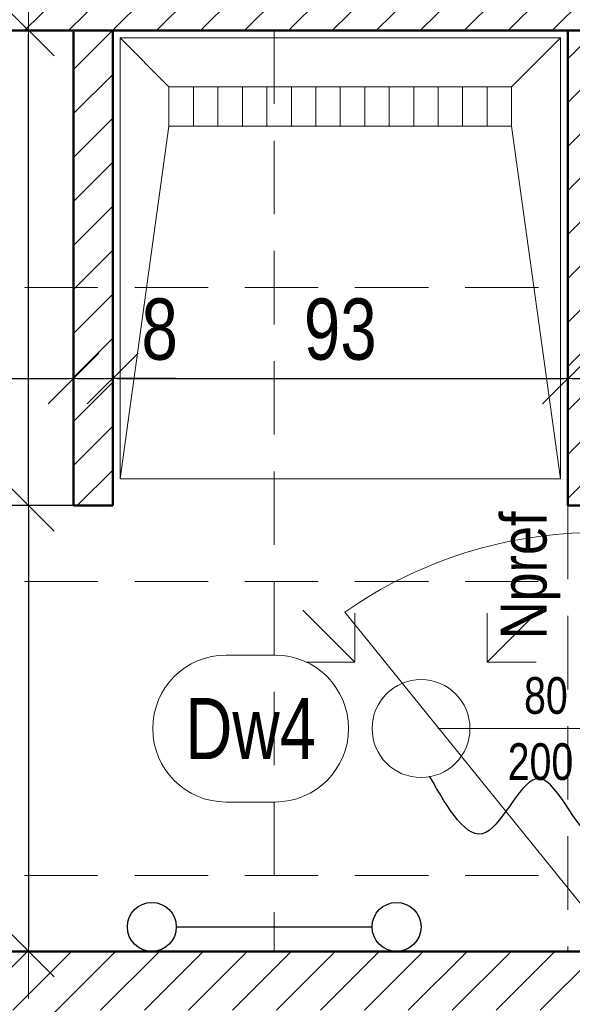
# Model space of a CAD drawing. Header units: millimetres. Extents: x 27490 to 108194, y -40520 to 41185.
# Tile 7 of 65: x 28433 to 28546, y -31694 to -31493. Entities that reach past the tile are written whole.
import ezdxf
from ezdxf.enums import TextEntityAlignment as Align

# ---------------------------------------------------------------- set-up
doc = ezdxf.new("R2010")
doc.units = ezdxf.units.MM
doc.linetypes.add('DASHEDX2', pattern=[1.5, 1, -0.5])
doc.layers.get('0').update_dxf_attribs({"lineweight": 18})
doc.layers.get('Defpoints').update_dxf_attribs({"lineweight": 18})
for name, color, linetype, lineweight in [('BA_sym', 7, 'Continuous', 18), ('BA_txc', 1, 'Continuous', 18), ('BA_txs', 2, 'Continuous', 18), ('Cienka', 7, 'Continuous', 18), ('mm_grzejniki', 30, 'Continuous', 30), ('mm_Wentylacja', 5, 'Continuous', 50), ('PG_PRZERYWANE_ŚREDNIE', 1, 'DASHEDX2', 18), ('PG_WIDOKOWE_CIENKIE', 1, 'Continuous', 18), ('PG_WYMIARY', 1, 'Continuous', 18), ('PG_WYPOSAŻENIE', 1, 'Continuous', 18), ('Przekrojowa', 60, 'Continuous', 18), ('WYPOSAŻENIE GARAŻU', 253, 'Continuous', 5)]:
    doc.layers.add(name, color=color, linetype=linetype, lineweight=lineweight)
doc.styles.add('BIKTS', font='bikromsw.shx', dxfattribs={"width": 0.85})
doc.styles.add('BIKWYM', font='BIKROMSW.SHX', dxfattribs={"width": 0.8})
doc.dimstyles.new('BA_KR_50', dxfattribs={"dimscale": 0.5, "dimtxt": 25, "dimasz": 1.666667, "dimexe": 24, "dimexo": 0, "dimgap": 0, "dimtad": 0, "dimdec": 1, "dimrnd": 0.5, "dimzin": 9, "dimdsep": 46, "dimtxsty": 'BIKWYM', "dimblk": 'WYM-KR', "dimcen": 0, "dimdle": 20, "dimclrd": 256, "dimclre": 256, "dimclrt": 7, "dimadec": 0, "dimazin": 0, "dimtfac": 0.033333, "dimtdec": 1, "dimtmove": 0, "dimatfit": 3, "dimldrblk": 'WYM-KR', "dimfxl": 40, "dimfxlon": 1, "dimtvp": 0.8, "dimtolj": 1, "dimarcsym": 0})
pattern_1 = [(45, (-22681.607, 2584.853), (-4.49012806, 4.49012806), [])]

# ---------------------------------------------------------------- blocks, each defined once
blk = doc.blocks.new('jamb')
blk.add_lwpolyline([(-0.5, -0.5), (-0.5, 0.5), (0.5, 0.5), (0.5, -0.5)], close=True)
blk = doc.blocks.new('A$C6b6b2cc1')
at = {"color": 5, "lineweight": 20}
for p, q in [((17.9, 91), (29.9, 91)), ((17.9, 0), (29.9, 0))]:
    blk.add_line(p, q, dxfattribs=at)
for p, q in [((20.9, 85.5), (20.9, 91)), ((20.9, 91), (26.9, 91)), ((26.9, 91), (26.9, 85.5)), ((26.9, 85.5), (20.9, 85.5))]:
    blk.add_line(p, q)
at = {"color": 0, "extrusion": (0, 0, -1)}
blk.add_line((23.9, 5.5), (75.47, 69.26), dxfattribs=at)
at = {"extrusion": (0, 0, -1)}
blk.add_line((56.49, 45.5), (0, 45.5), dxfattribs=at)
at = {"color": 0, "extrusion": (0, 0, -1)}
blk.add_arc((-23.9, -4.5), 90, 90, 124.9595, dxfattribs=at)
at = {"layer": 'WYPOSAŻENIE GARAŻU', "color": 240, "true_color": 0xed1f24, "xscale": 5.5, "yscale": 5.999999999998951, "zscale": 5.5, "rotation": 90}
blk.add_blockref('jamb', (23.9, 2.75), dxfattribs=at)
blk = doc.blocks.new('symdrz')
blk.add_lwpolyline([(-10, -30, -1), (-10, 30), (10, 30, -1), (10, -30)], format="xyb", close=True)
at = {"style": 'BIKTS', "width": 0.8}
blk.add_attdef('SZERDRZ', text='', height=25, dxfattribs=at).set_placement((77.15, 8.8), align=Align.CENTER)
blk.add_attdef('SYMDRZ', text='', height=25, dxfattribs=at).set_placement((0, 0), align=Align.MIDDLE)
blk.add_attdef('WYSDRZ', text='', height=25, dxfattribs=at).set_placement((77.15, -9.49), align=Align.TOP_CENTER)
blk = doc.blocks.new('Brodzik')
at = {"layer": 'PG_WYPOSAŻENIE', "color": 18, "true_color": 0x000000}
for p, q in [((333.92, -1785.25), (343.92, -1857.25)), ((413.92, -1857.25), (423.92, -1785.25)), ((413.92, -1857.25), (343.92, -1857.25)), ((343.92, -1857.25), (343.92, -1865.25)), ((348.92, -1857.25), (348.92, -1865.25)), ((353.92, -1857.25), (353.92, -1865.25)), ((358.92, -1857.25), (358.92, -1865.25)), ((363.92, -1857.25), (363.92, -1865.25)), ((368.92, -1857.25), (368.92, -1865.25)), ((373.92, -1857.25), (373.92, -1865.25)), ((378.92, -1857.25), (378.92, -1865.25)), ((383.92, -1857.25), (383.92, -1865.25)), ((388.92, -1857.25), (388.92, -1865.25)), ((393.92, -1857.25), (393.92, -1865.25)), ((398.92, -1857.25), (398.92, -1865.25)), ((403.92, -1857.25), (403.92, -1865.25)), ((408.92, -1857.25), (408.92, -1865.25)), ((413.92, -1865.25), (413.92, -1857.25)), ((343.92, -1865.25), (333.92, -1875.25)), ((343.92, -1865.25), (413.92, -1865.25)), ((413.92, -1865.25), (423.92, -1875.25))]:
    blk.add_line(p, q, dxfattribs=at)
blk.add_lwpolyline([(333.92, -1785.25), (423.92, -1785.25), (423.92, -1875.25), (333.92, -1875.25)], close=True, dxfattribs=at)
blk = doc.blocks.new('WYM-KR')
at = {"color": 7, "linetype": 'ByBlock'}
blk.add_line((6.24, 6.24), (-6.24, -6.24), dxfattribs=at)
at = {"linetype": 'ByBlock'}
blk.add_line((11.52, 0), (-11.52, 0), dxfattribs=at)
blk = doc.blocks.new('*D715')
at = {"layer": 'Defpoints', "color": 0, "transparency": 16777216}
for p in [(28344.24, -31546.38), (28444.24, -31546.38), (28444.24, -31566.02)]:
    blk.add_point(p, dxfattribs=at)
at = {"layer": 'PG_WYMIARY', "lineweight": -2, "transparency": 16777216}
for p, q in [((28344.24, -31546.38), (28344.24, -31578.02)), ((28444.24, -31546.38), (28444.24, -31578.02)), ((28345.07, -31566.02), (28443.41, -31566.02))]:
    blk.add_line(p, q, dxfattribs=at)
at = {"layer": 'PG_WYMIARY', "lineweight": -2, "transparency": 16777216, "xscale": 0.8333333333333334, "yscale": 0.8333333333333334, "zscale": 0.8333333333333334, "rotation": 180}
blk.add_blockref('WYM-KR', (28344.24, -31566.02), dxfattribs=at)
at = {"layer": 'PG_WYMIARY', "lineweight": -2, "transparency": 16777216, "xscale": 0.8333333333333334, "yscale": 0.8333333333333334, "zscale": 0.8333333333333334}
blk.add_blockref('WYM-KR', (28444.24, -31566.02), dxfattribs=at)
at = {"layer": 'PG_WYMIARY', "color": 7, "transparency": 16777216, "insert": (28394.24, -31556.02), "char_height": 12.5, "attachment_point": 5, "style": 'BIKWYM'}
blk.add_mtext('\\A1;100', dxfattribs=at)
blk = doc.blocks.new('*D716')
at = {"layer": 'Defpoints', "color": 0, "transparency": 16777216}
for p in [(28444.24, -31510.8), (28452.24, -31510.8), (28452.24, -31566.02)]:
    blk.add_point(p, dxfattribs=at)
at = {"layer": 'PG_WYMIARY', "lineweight": -2, "transparency": 16777216}
for p, q in [((28444.24, -31546.02), (28444.24, -31578.02)), ((28452.24, -31546.02), (28452.24, -31578.02)), ((28445.07, -31566.02), (28451.41, -31566.02)), ((28465.17, -31566.02), (28452.24, -31566.02))]:
    blk.add_line(p, q, dxfattribs=at)
at = {"layer": 'PG_WYMIARY', "lineweight": -2, "transparency": 16777216, "xscale": 0.8333333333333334, "yscale": 0.8333333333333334, "zscale": 0.8333333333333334, "rotation": 180}
blk.add_blockref('WYM-KR', (28444.24, -31566.02), dxfattribs=at)
at = {"layer": 'PG_WYMIARY', "lineweight": -2, "transparency": 16777216, "xscale": 0.8333333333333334, "yscale": 0.8333333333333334, "zscale": 0.8333333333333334}
blk.add_blockref('WYM-KR', (28452.24, -31566.02), dxfattribs=at)
at = {"layer": 'PG_WYMIARY', "color": 7, "transparency": 16777216, "insert": (28461.84, -31556.02), "char_height": 12.5, "attachment_point": 5, "style": 'BIKWYM'}
blk.add_mtext('\\A1;8', dxfattribs=at)
blk = doc.blocks.new('*D717')
at = {"layer": 'Defpoints', "color": 0, "transparency": 16777216}
for p in [(28452.24, -31510.8), (28545.24, -31510.8), (28545.24, -31566.02)]:
    blk.add_point(p, dxfattribs=at)
at = {"layer": 'PG_WYMIARY', "lineweight": -2, "transparency": 16777216}
for p, q in [((28452.24, -31546.02), (28452.24, -31578.02)), ((28545.24, -31546.02), (28545.24, -31578.02)), ((28453.07, -31566.02), (28544.41, -31566.02))]:
    blk.add_line(p, q, dxfattribs=at)
at = {"layer": 'PG_WYMIARY', "lineweight": -2, "transparency": 16777216, "xscale": 0.8333333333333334, "yscale": 0.8333333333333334, "zscale": 0.8333333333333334, "rotation": 180}
blk.add_blockref('WYM-KR', (28452.24, -31566.02), dxfattribs=at)
at = {"layer": 'PG_WYMIARY', "lineweight": -2, "transparency": 16777216, "xscale": 0.8333333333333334, "yscale": 0.8333333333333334, "zscale": 0.8333333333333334}
blk.add_blockref('WYM-KR', (28545.24, -31566.02), dxfattribs=at)
at = {"layer": 'PG_WYMIARY', "color": 7, "transparency": 16777216, "insert": (28498.74, -31556.02), "char_height": 12.5, "attachment_point": 5, "style": 'BIKWYM'}
blk.add_mtext('\\A1;93', dxfattribs=at)
blk = doc.blocks.new('*D718')
at = {"layer": 'Defpoints', "color": 0, "transparency": 16777216}
for p in [(28545.24, -31510.8), (28557.24, -31510.8), (28557.24, -31566.02)]:
    blk.add_point(p, dxfattribs=at)
at = {"layer": 'PG_WYMIARY', "lineweight": -2, "transparency": 16777216}
for p, q in [((28545.24, -31546.02), (28545.24, -31578.02)), ((28557.24, -31546.02), (28557.24, -31578.02)), ((28546.07, -31566.02), (28556.41, -31566.02)), ((28573.98, -31566.02), (28557.24, -31566.02))]:
    blk.add_line(p, q, dxfattribs=at)
at = {"layer": 'PG_WYMIARY', "lineweight": -2, "transparency": 16777216, "xscale": 0.8333333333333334, "yscale": 0.8333333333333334, "zscale": 0.8333333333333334, "rotation": 180}
blk.add_blockref('WYM-KR', (28545.24, -31566.02), dxfattribs=at)
at = {"layer": 'PG_WYMIARY', "lineweight": -2, "transparency": 16777216, "xscale": 0.8333333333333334, "yscale": 0.8333333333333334, "zscale": 0.8333333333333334}
blk.add_blockref('WYM-KR', (28557.24, -31566.02), dxfattribs=at)
at = {"layer": 'PG_WYMIARY', "color": 7, "transparency": 16777216, "insert": (28566.84, -31556.02), "char_height": 12.5, "attachment_point": 5, "style": 'BIKWYM'}
blk.add_mtext('\\A1;12', dxfattribs=at)
blk = doc.blocks.new('*D794')
at = {"layer": 'Defpoints', "color": 0, "transparency": 16777216}
for p in [(28435.06, -31494.98), (28444.24, -31494.98), (28444.24, -31591.98)]:
    blk.add_point(p, dxfattribs=at)
at = {"layer": 'PG_WYMIARY', "lineweight": -2, "transparency": 16777216}
for p, q in [((28444.24, -31494.98), (28423.06, -31494.98)), ((28435.06, -31591.14), (28435.06, -31495.81)), ((28444.24, -31591.98), (28423.06, -31591.98))]:
    blk.add_line(p, q, dxfattribs=at)
at = {"layer": 'PG_WYMIARY', "lineweight": -2, "transparency": 16777216, "xscale": 0.8333333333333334, "yscale": 0.8333333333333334, "zscale": 0.8333333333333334}
for p, rotation in [((28435.06, -31494.98), 90), ((28435.06, -31591.98), 270)]:
    blk.add_blockref('WYM-KR', p, dxfattribs=dict(at, rotation=rotation))
at = {"layer": 'PG_WYMIARY', "color": 7, "transparency": 16777216, "insert": (28425.06, -31543.48), "char_height": 12.5, "attachment_point": 5, "rotation": 90, "style": 'BIKWYM'}
blk.add_mtext('\\A1;97', dxfattribs=at)
blk = doc.blocks.new('*D795')
at = {"layer": 'Defpoints', "color": 0, "transparency": 16777216}
for p in [(28452.24, -31591.98), (28435.06, -31682.98), (28452.24, -31682.98)]:
    blk.add_point(p, dxfattribs=at)
at = {"layer": 'PG_WYMIARY', "lineweight": -2, "transparency": 16777216}
for p, q in [((28452.24, -31591.98), (28423.06, -31591.98)), ((28435.06, -31592.81), (28435.06, -31682.14)), ((28452.24, -31682.98), (28423.06, -31682.98))]:
    blk.add_line(p, q, dxfattribs=at)
at = {"layer": 'PG_WYMIARY', "lineweight": -2, "transparency": 16777216, "xscale": 0.8333333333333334, "yscale": 0.8333333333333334, "zscale": 0.8333333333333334}
for p, rotation in [((28435.06, -31591.98), 90), ((28435.06, -31682.98), 270)]:
    blk.add_blockref('WYM-KR', p, dxfattribs=dict(at, rotation=rotation))
at = {"layer": 'PG_WYMIARY', "color": 7, "transparency": 16777216, "insert": (28425.06, -31637.48), "char_height": 12.5, "attachment_point": 5, "rotation": 90, "style": 'BIKWYM'}
blk.add_mtext('\\A1;91', dxfattribs=at)
blk = doc.blocks.new('*D779')
at = {"layer": 'Defpoints', "color": 0, "ltscale": 15, "transparency": 16777216}
for p in [(28452.79, -31694.98), (28452.79, -32098.48), (28582.06, -32098.48)]:
    blk.add_point(p, dxfattribs=at)
at = {"layer": 'PG_PRZERYWANE_ŚREDNIE', "lineweight": -2, "ltscale": 15, "transparency": 16777216}
for p, q in [((28562.06, -31694.98), (28594.06, -31694.98)), ((28582.06, -31695.81), (28582.06, -32097.64)), ((28562.06, -32098.48), (28594.06, -32098.48))]:
    blk.add_line(p, q, dxfattribs=at)
at = {"layer": 'PG_PRZERYWANE_ŚREDNIE', "lineweight": -2, "ltscale": 15, "transparency": 16777216, "xscale": 0.8333333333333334, "yscale": 0.8333333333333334, "zscale": 0.8333333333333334}
for p, rotation in [((28582.06, -31694.98), 90), ((28582.06, -32098.48), 270)]:
    blk.add_blockref('WYM-KR', p, dxfattribs=dict(at, rotation=rotation))
at = {"layer": 'PG_PRZERYWANE_ŚREDNIE', "color": 7, "lineweight": 15, "ltscale": 15, "transparency": 16777216, "insert": (28572.06, -31896.73), "char_height": 12.5, "attachment_point": 5, "rotation": 90, "style": 'BIKWYM'}
blk.add_mtext('\\A1;404', dxfattribs=at)
blk = doc.blocks.new('podciecie')
at = {"layer": 'mm_Wentylacja', "color": 142, "lineweight": 30}
for p, q in [((23288, -37575.5), (23288, -37590.5)), ((23288, -37590.5), (23280.93, -37583.43)), ((23288, -37590.5), (23295.07, -37583.43))]:
    blk.add_line(p, q, dxfattribs=at)
blk.add_spline([(23288, -37575.5), (23283.25, -37570.75), (23295.25, -37558.75), (23284.25, -37547.75), (23295.75, -37536.25)], degree=3, dxfattribs=at)
blk = doc.blocks.new('A$C92ba3dc0')
at = {"layer": 'mm_Wentylacja', "color": 2, "lineweight": 30, "rotation": 89.99999999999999}
blk.add_blockref('podciecie', (-39459.02, -22862.47), dxfattribs=at)
blk = doc.blocks.new('A$C2afebbaf')
at = {"layer": 'mm_Wentylacja', "color": 142, "lineweight": 20}
for p, q in [((-1948.64, 467.14), (-1938.04, 456.54)), ((-1938.04, 456.54), (-1938.04, 466.54)), ((-1900.36, 467.14), (-1910.96, 456.54)), ((-1910.96, 456.54), (-1910.96, 466.54)), ((-1938.04, 456.54), (-1948.04, 456.54)), ((-1910.96, 456.54), (-1900.96, 456.54))]:
    blk.add_line(p, q, dxfattribs=at)
at = {"layer": 'mm_Wentylacja', "color": 1, "lineweight": 20}
blk.add_circle((-1924.5, 443), 10, dxfattribs=at)
blk = doc.blocks.new('A$C52335042')
at = {"layer": 'mm_grzejniki'}
blk.add_line((-1974.5, 402.5), (-1934.5, 402.5), dxfattribs=at)
for centre in [(-1979.5, 402.5), (-1929.5, 402.5)]:
    blk.add_circle(centre, 5, dxfattribs=at)

msp = doc.modelspace()

# ---------------------------------------------------------------- hatches: boundary and pattern name
at = {"layer": 'PG_WIDOKOWE_CIENKIE', "lineweight": 18}
h = msp.add_hatch(dxfattribs=at)
h.set_pattern_fill('LINE', scale=2, angle=45)
h.set_pattern_definition(pattern_1)
h.paths.add_polyline_path([(28076.74, -31482.98), (28606.24, -31482.98), (28606.24, -31494.98), (28076.74, -31494.98)])
h = msp.add_hatch(dxfattribs=at)
h.set_pattern_fill('LINE', scale=2, angle=45)
h.set_pattern_definition(pattern_1)
h.paths.add_polyline_path([(28452.24, -31494.98), (28444.24, -31494.98), (28444.24, -31591.98), (28452.24, -31591.98)])
h = msp.add_hatch(dxfattribs=at)
h.set_pattern_fill('LINE', scale=2, angle=45)
h.set_pattern_definition(pattern_1)
h.paths.add_polyline_path([(28557.24, -31494.98), (28545.24, -31494.98), (28545.24, -31591.98), (28557.24, -31591.98)])
h = msp.add_hatch(dxfattribs=at)
h.set_pattern_fill('LINE', scale=2, angle=45)
h.set_pattern_definition(pattern_1)
h.paths.add_polyline_path([(28657.24, -31682.98), (28344.24, -31682.98), (28332.24, -31682.98), (28332.24, -31694.98), (28432.74, -31694.98), (28432.74, -31702.98), (28444.74, -31702.98), (28444.74, -31694.98), (28657.24, -31694.98)])

# ---------------------------------------------------------------- linework, layer by layer
msp.add_lwpolyline([(28076.74, -31482.98), (28606.24, -31482.98), (28606.24, -31494.98), (28076.74, -31494.98)], close=True)
at = {"layer": 'Cienka'}
for p, q in [((28344.24, -31494.98), (28444.24, -31494.98)), ((28452.24, -31494.98), (28545.24, -31494.98))]:
    msp.add_line(p, q, dxfattribs=at)
at = {"layer": 'PG_PRZERYWANE_ŚREDNIE', "color": 251, "lineweight": 15, "ltscale": 15, "true_color": 0x636466}
for p, q in [((28485.24, -31494.98), (28485.24, -31682.98)), ((28344.24, -31547.48), (28545.24, -31547.48)), ((28545.24, -31591.98), (28545.24, -31682.98)), ((28344.24, -31607.48), (28545.24, -31607.48)), ((28344.24, -31667.48), (28545.24, -31667.48))]:
    msp.add_line(p, q, dxfattribs=at)
at = {"layer": 'PG_WIDOKOWE_CIENKIE', "color": 18, "lineweight": 50, "true_color": 0x000000}
for p, q in [((28076.74, -31494.98), (28606.24, -31494.98)), ((28444.24, -31591.98), (28444.24, -31494.98)), ((28452.24, -31591.98), (28452.24, -31494.98)), ((28545.24, -31591.98), (28545.24, -31494.98)), ((28444.24, -31591.98), (28452.24, -31591.98)), ((28545.24, -31591.98), (28557.24, -31591.98)), ((28344.24, -31682.98), (28657.24, -31682.98))]:
    msp.add_line(p, q, dxfattribs=at)

# ---------------------------------------------------------------- block references
at = {"color": 5, "lineweight": 20, "xscale": -1}
msp.add_blockref('A$C6b6b2cc1', (28575.14, -31682.98), dxfattribs=at)
at = {"layer": 'BA_sym', "color": 18, "true_color": 0x000000}
ref = msp.add_blockref('symdrz', (28480.42, -31637.48), dxfattribs=dict(at, xscale=-0.5000000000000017, yscale=0.5000000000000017, zscale=0.5000000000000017, rotation=359.9999952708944))
ref.add_attrib('Symdrz', 'Dw4', dxfattribs={"height": 12.5, "rotation": 360, "style": 'BIKTS', "width": 0.8}).set_placement((28480.42, -31637.48), align=Align.MIDDLE_CENTER)
ref.add_attrib('Szerdrz', '80', dxfattribs={"layer": 'BA_txc', "height": 7.5, "rotation": 360, "style": 'BIKTS', "width": 0.8}).set_placement((28540.75, -31630.73), align=Align.MIDDLE_CENTER)
ref.add_attrib('Wysdrz', '200', dxfattribs={"layer": 'BA_txc', "height": 7.5, "rotation": 360, "style": 'BIKTS', "width": 0.8}).set_placement((28539.64, -31644.23), align=Align.MIDDLE_CENTER)
at = {"layer": 'Przekrojowa'}
for name in ['A$C52335042', 'A$C92ba3dc0', 'A$C2afebbaf']:
    msp.add_blockref(name, (30439.74, -32080.48), dxfattribs=at)
at = {"layer": 'WYPOSAŻENIE GARAŻU', "color": 240, "true_color": 0xed1f24, "xscale": -1, "rotation": 180}
msp.add_blockref('Brodzik', (28119.82, -33371.73), dxfattribs=at)

# ---------------------------------------------------------------- texts
at = {"layer": 'BA_txs', "color": 7, "insert": (28531.51, -31619.23), "char_height": 9.375, "width": 793.7526, "attachment_point": 1, "rotation": 90, "style": 'BIKTS'}
msp.add_mtext('Npref', dxfattribs=at)

# ---------------------------------------------------------------- dimensions: what is measured, and where the dimension line sits
at = {"layer": 'PG_PRZERYWANE_ŚREDNIE', "color": 251, "lineweight": 15, "ltscale": 15, "true_color": 0x636466}
dim = msp.add_linear_dim(base=(28582.06092469, -32098.47558061), p1=(28452.78834747, -31694.97558061), p2=(28452.78834747, -32098.47558061), angle=90, dimstyle='BA_KR_50', override={"dimdec": 0, "dimtmove": 1}, dxfattribs=at)
dim.commit()
dim.dimension.update_dxf_attribs({"geometry": '*D779', "text_midpoint": (28572.06092469, -31896.72558061)})
at = {"layer": 'PG_WYMIARY'}
for base, p1, p2, picture, middle in [((28435.06, -31494.98), (28444.24, -31591.98), (28444.24, -31494.98), '*D794', (28425.06, -31543.48)), ((28435.06, -31682.98), (28452.24, -31591.98), (28452.24, -31682.98), '*D795', (28425.06, -31637.48))]:
    dim = msp.add_linear_dim(base=base, p1=p1, p2=p2, angle=90, dimstyle='BA_KR_50', override={"dimdec": 0, "dimtmove": 1}, dxfattribs=at)
    dim.commit()
    dim.dimension.update_dxf_attribs({"geometry": picture, "text_midpoint": middle})
for base, p1, p2, picture, middle in [((28452.24, -31566.02), (28444.24, -31510.8), (28452.24, -31510.8), '*D716', (28461.84, -31566.02)), ((28557.24, -31566.02), (28545.24, -31510.8), (28557.24, -31510.8), '*D718', (28566.84, -31566.02))]:
    dim = msp.add_linear_dim(base=base, p1=p1, p2=p2, dimstyle='BA_KR_50', override={"dimdec": 0, "dimtmove": 1}, dxfattribs=at)
    dim.commit()
    dim.dimension.update_dxf_attribs({"geometry": picture, "text_midpoint": middle, "dimtype": 160})
for base, p1, p2, picture, middle in [((28545.24, -31566.02), (28452.24, -31510.8), (28545.24, -31510.8), '*D717', (28498.74, -31556.02)), ((28444.24, -31566.02), (28344.24, -31546.38), (28444.24, -31546.38), '*D715', (28394.24, -31556.02))]:
    dim = msp.add_linear_dim(base=base, p1=p1, p2=p2, dimstyle='BA_KR_50', override={"dimdec": 0, "dimtmove": 1}, dxfattribs=at)
    dim.commit()
    dim.dimension.update_dxf_attribs({"geometry": picture, "text_midpoint": middle})

doc.saveas('drawing.dxf')
